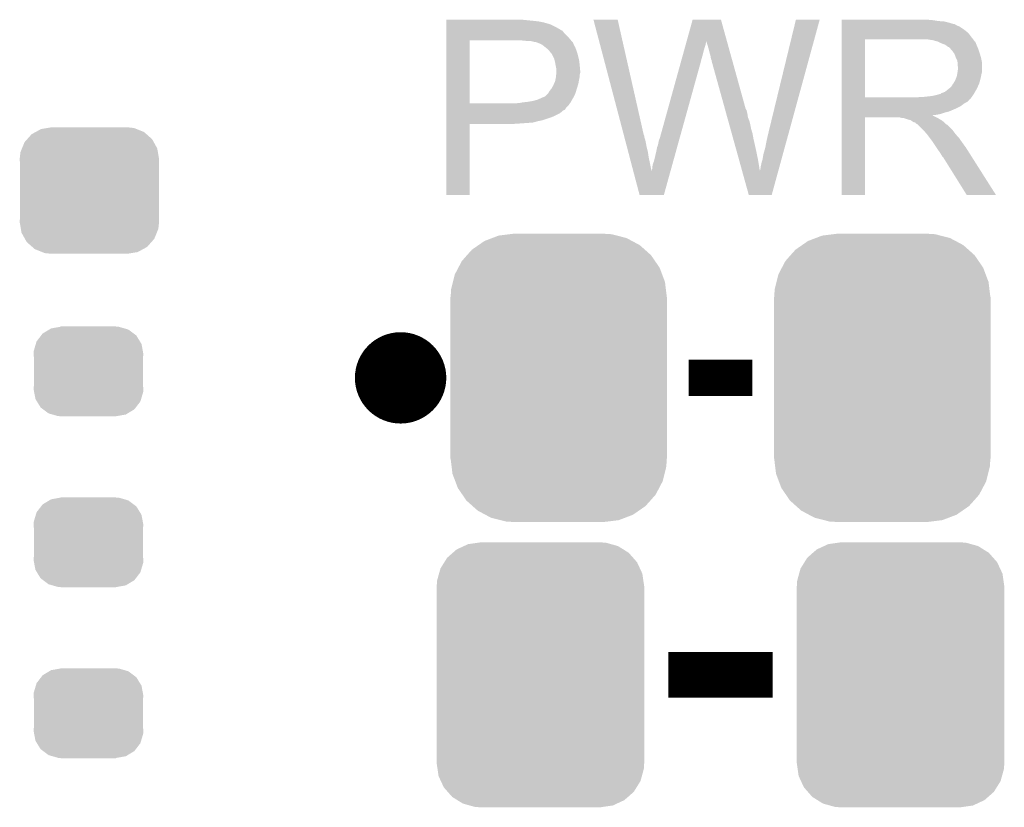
# Model space of a CAD drawing. Extents: x -0.05 to 0.95, y -0.15 to 2.1.
# Tile 7 of 35: x 0.49 to 0.7, y -0.03 to 0.14. Entities that reach past the tile are written whole.
import ezdxf

# ---------------------------------------------------------------- set-up
doc = ezdxf.new("R2010")
doc.units = 0
doc.layers.get('0').update_dxf_attribs({"linetype": 'CONTINUOUS'})
doc.layers.add('HALL_CURRENT_24_V100_GTO', color=14, linetype='CONTINUOUS')
doc.layers.add('HALL_CURRENT_24_V100_GTS', color=12, linetype='CONTINUOUS')

# ---------------------------------------------------------------- blocks, each defined once
blk = doc.blocks.new('CUSTOM_74')
for points in [[(-0.01834, 0.02744), (-0.01674, 0.02818), (0.01816, 0.02744), (0.01697, 0.02818)], [(-0.01674, 0.02818), (-0.01584, 0.0286), (0.01697, 0.02818), (0.01547, 0.0286)], [(-0.01584, 0.0286), (-0.01362, 0.02892), (0.01547, 0.0286), (0.01431, 0.02892)], [(-0.01362, 0.02892), (-0.0131, 0.029), (0.01431, 0.02892), (0.0131, 0.029)], [(-0.02042, 0.02561), (-0.01917, 0.02672), (0.02029, 0.02561), (0.01931, 0.02672)], [(-0.01917, 0.02672), (-0.01834, 0.02744), (0.01931, 0.02672), (0.01816, 0.02744)], [(-0.02188, 0.02327), (-0.02103, 0.02464), (0.02178, 0.02327), (0.02114, 0.02464)], [(-0.02103, 0.02464), (-0.02042, 0.02561), (0.02114, 0.02464), (0.02029, 0.02561)], [(-0.02262, 0.02061), (-0.0222, 0.02214), (0.02252, 0.02061), (0.0223, 0.02214)], [(-0.0222, 0.02214), (-0.02188, 0.02327), (0.0223, 0.02214), (0.02178, 0.02327)], [(-0.0227, 0.0194), (-0.02262, 0.02061), (0.0227, 0.0194), (0.02252, 0.02061)], [(-0.0227, -0.0194), (-0.0227, 0.0194), (0.0227, -0.0194), (0.0227, 0.0194)], [(-0.02252, -0.02061), (-0.0227, -0.0194), (0.02262, -0.02061), (0.0227, -0.0194)], [(-0.0223, -0.02214), (-0.02252, -0.02061), (0.0222, -0.02214), (0.02262, -0.02061)], [(-0.02178, -0.02327), (-0.0223, -0.02214), (0.02188, -0.02327), (0.0222, -0.02214)], [(-0.02114, -0.02464), (-0.02178, -0.02327), (0.02103, -0.02464), (0.02188, -0.02327)], [(-0.02029, -0.02561), (-0.02114, -0.02464), (0.02042, -0.02561), (0.02103, -0.02464)], [(-0.01931, -0.02672), (-0.02029, -0.02561), (0.01917, -0.02672), (0.02042, -0.02561)], [(-0.01816, -0.02744), (-0.01931, -0.02672), (0.01834, -0.02744), (0.01917, -0.02672)], [(-0.01697, -0.02818), (-0.01816, -0.02744), (0.01674, -0.02818), (0.01834, -0.02744)], [(-0.01547, -0.0286), (-0.01697, -0.02818), (0.01584, -0.0286), (0.01674, -0.02818)], [(-0.01431, -0.02892), (-0.01547, -0.0286), (0.01362, -0.02892), (0.01584, -0.0286)], [(-0.0131, -0.029), (-0.01431, -0.02892), (0.0131, -0.029), (0.01362, -0.02892)]]:
    blk.add_solid(points)
blk = doc.blocks.new('CUSTOM_75')
for points in [[(-0.01625, 0.02996), (-0.01451, 0.03062), (0.01604, 0.02996), (0.01479, 0.03062)], [(-0.01451, 0.03062), (-0.01315, 0.03114), (0.01479, 0.03062), (0.01274, 0.03114)], [(-0.01315, 0.03114), (-0.01076, 0.03144), (0.01274, 0.03114), (0.01157, 0.03144)], [(-0.01076, 0.03144), (-0.00985, 0.03155), (0.01157, 0.03144), (0.00985, 0.03155)], [(-0.02007, 0.02685), (-0.01898, 0.02807), (0.0202, 0.02685), (0.01884, 0.02807)], [(-0.01898, 0.02807), (-0.01755, 0.02906), (0.01884, 0.02807), (0.01772, 0.02906)], [(-0.01755, 0.02906), (-0.01625, 0.02996), (0.01772, 0.02906), (0.01604, 0.02996)], [(-0.02119, 0.02558), (-0.02007, 0.02685), (0.02107, 0.02558), (0.0202, 0.02685)], [(-0.02274, 0.02264), (-0.02197, 0.02411), (0.02263, 0.02264), (0.02208, 0.02411)], [(-0.02197, 0.02411), (-0.02119, 0.02558), (0.02208, 0.02411), (0.02107, 0.02558)], [(-0.02315, 0.021), (-0.02274, 0.02264), (0.02325, 0.021), (0.02263, 0.02264)], [(-0.02365, 0.0177), (-0.02354, 0.01942), (0.02365, 0.0177), (0.02344, 0.01942)], [(-0.02354, 0.01942), (-0.02315, 0.021), (0.02344, 0.01942), (0.02325, 0.021)], [(-0.0237, -0.0177), (-0.0237, 0.0177), (0.0237, -0.0177), (0.0237, 0.0177)], [(-0.02344, -0.01942), (-0.02365, -0.0177), (0.02354, -0.01942), (0.02365, -0.0177)], [(-0.02325, -0.021), (-0.02344, -0.01942), (0.02315, -0.021), (0.02354, -0.01942)], [(-0.02263, -0.02264), (-0.02325, -0.021), (0.02274, -0.02264), (0.02315, -0.021)], [(-0.02208, -0.02411), (-0.02263, -0.02264), (0.02197, -0.02411), (0.02274, -0.02264)], [(-0.02107, -0.02558), (-0.02208, -0.02411), (0.02119, -0.02558), (0.02197, -0.02411)], [(-0.0202, -0.02685), (-0.02107, -0.02558), (0.02007, -0.02685), (0.02119, -0.02558)], [(-0.01884, -0.02807), (-0.0202, -0.02685), (0.01898, -0.02807), (0.02007, -0.02685)], [(-0.01772, -0.02906), (-0.01884, -0.02807), (0.01755, -0.02906), (0.01898, -0.02807)], [(-0.01604, -0.02996), (-0.01772, -0.02906), (0.01625, -0.02996), (0.01755, -0.02906)], [(-0.01479, -0.03062), (-0.01604, -0.02996), (0.01451, -0.03062), (0.01625, -0.02996)], [(-0.01274, -0.03114), (-0.01479, -0.03062), (0.01315, -0.03114), (0.01451, -0.03062)], [(-0.01157, -0.03144), (-0.01274, -0.03114), (0.01076, -0.03144), (0.01315, -0.03114)], [(-0.00985, -0.03155), (-0.01157, -0.03144), (0.00985, -0.03155), (0.01076, -0.03144)]]:
    blk.add_solid(points)
blk = doc.blocks.new('CUSTOM_76')
for points in [[(-0.01175, 0.01282), (-0.01057, 0.01347), (0.01194, 0.01282), (0.01032, 0.01347)], [(-0.01057, 0.01347), (-0.0092, 0.01369), (0.01032, 0.01347), (0.00976, 0.01369)], [(-0.0092, 0.01369), (-0.00825, 0.01385), (0.00976, 0.01369), (0.00825, 0.01385)], [(-0.01419, 0.01059), (-0.01358, 0.01127), (0.01409, 0.01059), (0.01371, 0.01127)], [(-0.01358, 0.01127), (-0.01263, 0.01234), (0.01371, 0.01127), (0.01249, 0.01234)], [(-0.01263, 0.01234), (-0.01175, 0.01282), (0.01249, 0.01234), (0.01194, 0.01282)], [(-0.01508, 0.00841), (-0.01475, 0.00922), (0.01499, 0.00841), (0.01485, 0.00922)], [(-0.01475, 0.00922), (-0.01419, 0.01059), (0.01485, 0.00922), (0.01409, 0.01059)], [(-0.01525, 0.0069), (-0.01508, 0.00841), (0.01525, 0.0069), (0.01499, 0.00841)], [(-0.0152, 0.00607), (-0.01525, 0.0069), (0.0152, 0.00607), (0.01525, 0.0069)], [(-0.0152, -0.00607), (-0.0152, 0.00607), (0.0152, -0.00607), (0.0152, 0.00607)], [(-0.01525, -0.0069), (-0.0152, -0.00607), (0.01525, -0.0069), (0.0152, -0.00607)], [(-0.01499, -0.00841), (-0.01525, -0.0069), (0.01508, -0.00841), (0.01525, -0.0069)], [(-0.01485, -0.00922), (-0.01499, -0.00841), (0.01475, -0.00922), (0.01508, -0.00841)], [(-0.01409, -0.01059), (-0.01485, -0.00922), (0.01419, -0.01059), (0.01475, -0.00922)], [(-0.01371, -0.01127), (-0.01409, -0.01059), (0.01358, -0.01127), (0.01419, -0.01059)], [(-0.01249, -0.01234), (-0.01371, -0.01127), (0.01263, -0.01234), (0.01358, -0.01127)], [(-0.01194, -0.01282), (-0.01249, -0.01234), (0.01175, -0.01282), (0.01263, -0.01234)], [(-0.01032, -0.01347), (-0.01194, -0.01282), (0.01057, -0.01347), (0.01175, -0.01282)], [(-0.00976, -0.01369), (-0.01032, -0.01347), (0.0092, -0.01369), (0.01057, -0.01347)], [(-0.00825, -0.01385), (-0.00976, -0.01369), (0.00825, -0.01385), (0.0092, -0.01369)]]:
    blk.add_solid(points)
blk = doc.blocks.new('CUSTOM_78')
for points in [[(-0.01003, 0.0083), (-0.00858, 0.00917), (0.0099, 0.0083), (0.00874, 0.00917)], [(-0.00858, 0.00917), (-0.00818, 0.00942), (0.00874, 0.00917), (0.00789, 0.00942)], [(-0.00818, 0.00942), (-0.0062, 0.00977), (0.00789, 0.00942), (0.00666, 0.00977)], [(-0.0062, 0.00977), (-0.00605, 0.0098), (0.00666, 0.00977), (0.00605, 0.0098)], [(-0.00605, 0.0098), (-0.00605, 0.00985), (0.00605, 0.0098), (0.00605, 0.00985)], [(-0.01152, 0.00603), (-0.01135, 0.00659), (0.0116, 0.00603), (0.01126, 0.00659)], [(-0.01135, 0.00659), (-0.01036, 0.00787), (0.01126, 0.00659), (0.01047, 0.00787)], [(-0.01036, 0.00787), (-0.01003, 0.0083), (0.01047, 0.00787), (0.0099, 0.0083)], [(-0.012, 0.0039), (-0.01197, 0.00451), (0.012, 0.0039), (0.01189, 0.00451)], [(-0.01197, 0.00451), (-0.01152, 0.00603), (0.01189, 0.00451), (0.0116, 0.00603)], [(-0.01195, 0.00313), (-0.012, 0.0039), (0.01195, 0.00313), (0.012, 0.0039)], [(-0.01195, -0.00313), (-0.01195, 0.00313), (0.01195, -0.00313), (0.01195, 0.00313)], [(-0.012, -0.0039), (-0.01195, -0.00313), (0.012, -0.0039), (0.01195, -0.00313)], [(-0.01189, -0.00451), (-0.012, -0.0039), (0.01197, -0.00451), (0.012, -0.0039)], [(-0.0116, -0.00603), (-0.01189, -0.00451), (0.01152, -0.00603), (0.01197, -0.00451)], [(-0.01126, -0.00659), (-0.0116, -0.00603), (0.01135, -0.00659), (0.01152, -0.00603)], [(-0.01047, -0.00787), (-0.01126, -0.00659), (0.01036, -0.00787), (0.01135, -0.00659)], [(-0.0099, -0.0083), (-0.01047, -0.00787), (0.01003, -0.0083), (0.01036, -0.00787)], [(-0.00874, -0.00917), (-0.0099, -0.0083), (0.00858, -0.00917), (0.01003, -0.0083)], [(-0.00789, -0.00942), (-0.00874, -0.00917), (0.00818, -0.00942), (0.00858, -0.00917)], [(-0.00666, -0.00977), (-0.00789, -0.00942), (0.0062, -0.00977), (0.00818, -0.00942)], [(-0.00605, -0.0098), (-0.00666, -0.00977), (0.00605, -0.0098), (0.0062, -0.00977)], [(-0.00605, -0.00985), (-0.00605, -0.0098), (0.00605, -0.00985), (0.00605, -0.0098)]]:
    blk.add_solid(points)

msp = doc.modelspace()

# ---------------------------------------------------------------- linework, layer by layer
at = {"layer": 'HALL_CURRENT_24_V100_GTO', "const_width": 0.01}
msp.add_lwpolyline([(0.565, 0.065, 1), (0.575, 0.065, 1)], format="xyb", close=True, dxfattribs=at)
at = {"layer": 'HALL_CURRENT_24_V100_GTO'}
for points, const_width in [([(0.633, 0.065), (0.647, 0.065)], 0.008), ([(0.6286, 0), (0.6514, 0)], 0.01)]:
    msp.add_lwpolyline(points, dxfattribs=dict(at, const_width=const_width))
for points in [[(0.58, 0.1433), (0.58, 0.1434), (0.5975, 0.1433), (0.5966, 0.1434)], [(0.58, 0.1431), (0.58, 0.1433), (0.5995, 0.1431), (0.5975, 0.1433)], [(0.58, 0.143), (0.58, 0.1431), (0.6003, 0.143), (0.5995, 0.1431)], [(0.58, 0.1429), (0.58, 0.143), (0.6008, 0.1429), (0.6004, 0.143)], [(0.58, 0.1428), (0.58, 0.1429), (0.6013, 0.1428), (0.6008, 0.1429)], [(0.58, 0.1424), (0.58, 0.1428), (0.6027, 0.1424), (0.6013, 0.1428)], [(0.58, 0.1416), (0.58, 0.1424), (0.6043, 0.1416), (0.6027, 0.1424)], [(0.61883, 0.1182), (0.6122, 0.1434), (0.6232, 0.1182), (0.6175, 0.1434)], [(0.6122, 0.1434), (0.6122, 0.1434), (0.6175, 0.1434), (0.6122, 0.1434)], [(0.6326, 0.1387), (0.6339, 0.1434), (0.6414, 0.1387), (0.6401, 0.1434)], [(0.6339, 0.1434), (0.6339, 0.1434), (0.6401, 0.1434), (0.6339, 0.1434)], [(0.6505, 0.1187), (0.6565, 0.1434), (0.65495, 0.1187), (0.6617, 0.1434)], [(0.6565, 0.1434), (0.6565, 0.1434), (0.6617, 0.1434), (0.6565, 0.1434)], [(0.6665, 0.1433), (0.6665, 0.1434), (0.6864, 0.1433), (0.6853, 0.1434)], [(0.6665, 0.1431), (0.6665, 0.1433), (0.6877, 0.1431), (0.6864, 0.1433)], [(0.6665, 0.143), (0.6665, 0.1431), (0.689, 0.143), (0.6877, 0.1431)], [(0.6665, 0.1427), (0.6665, 0.143), (0.6902, 0.1427), (0.689, 0.143)], [(0.6665, 0.1425), (0.6665, 0.1427), (0.6908, 0.1425), (0.6902, 0.1427)], [(0.6665, 0.1424), (0.6665, 0.1425), (0.6913, 0.1424), (0.6908, 0.1425)], [(0.6665, 0.1423), (0.6665, 0.1424), (0.6914, 0.1423), (0.6914, 0.1424)], [(0.6665, 0.1424), (0.6665, 0.1424), (0.6914, 0.1424), (0.6913, 0.1424)], [(0.6665, 0.1421), (0.6665, 0.1423), (0.6918, 0.1421), (0.6914, 0.1423)], [(0.58, 0.1412), (0.58, 0.1416), (0.605, 0.1412), (0.6043, 0.1416)], [(0.58, 0.1411), (0.58, 0.1412), (0.6051, 0.1411), (0.605, 0.1412)], [(0.58, 0.141), (0.58, 0.1411), (0.6054, 0.141), (0.6051, 0.1411)], [(0.58, 0.1406), (0.58, 0.141), (0.6057, 0.1406), (0.6054, 0.141)], [(0.58, 0.1397), (0.58, 0.1406), (0.6066, 0.1397), (0.6057, 0.1406)], [(0.6665, 0.1419), (0.6665, 0.1421), (0.6923, 0.1419), (0.6918, 0.1421)], [(0.6665, 0.1415), (0.6665, 0.1419), (0.6929, 0.1415), (0.6923, 0.1419)], [(0.6665, 0.141), (0.6665, 0.1415), (0.6936, 0.141), (0.6929, 0.1415)], [(0.6665, 0.1404), (0.6665, 0.141), (0.6943, 0.1404), (0.6936, 0.141)], [(0.6665, 0.1396), (0.6665, 0.1404), (0.6949, 0.1396), (0.6943, 0.1404)], [(0.58, 0.1391), (0.58, 0.1397), (0.6071, 0.1391), (0.6066, 0.1397)], [(0.58, 0.1389), (0.58, 0.1391), (0.60727, 0.1389), (0.6071, 0.1391)], [(0.58, 0.1251), (0.58, 0.1389), (0.5851, 0.1251), (0.5851, 0.1389)], [(0.58, 0.1389), (0.58, 0.1389), (0.5851, 0.1389), (0.5961, 0.1389)], [(0.5971, 0.1388), (0.5961, 0.1389), (0.60736, 0.1388), (0.60727, 0.1389)], [(0.5979, 0.1387), (0.5971, 0.1388), (0.60744, 0.1387), (0.60736, 0.1388)], [(0.5994, 0.1385), (0.5986, 0.1387), (0.60761, 0.1385), (0.60744, 0.1387)], [(0.59987, 0.1384), (0.5996, 0.1385), (0.6077, 0.1384), (0.60761, 0.1385)], [(0.6004, 0.1382), (0.59987, 0.1384), (0.60779, 0.1382), (0.6077, 0.1384)], [(0.601, 0.1379), (0.6004, 0.1382), (0.60792, 0.1379), (0.60779, 0.1382)], [(0.6015, 0.1375), (0.601, 0.1379), (0.6081, 0.1375), (0.60792, 0.1379)], [(0.63235, 0.1378), (0.63249, 0.1383), (0.6367, 0.1378), (0.6368, 0.1383)], [(0.63249, 0.1383), (0.63257, 0.1386), (0.6368, 0.1383), (0.6368, 0.1386)], [(0.63257, 0.1386), (0.6326, 0.1387), (0.6368, 0.1386), (0.6369, 0.1387)], [(0.6369, 0.1386), (0.6369, 0.1387), (0.64143, 0.1386), (0.6414, 0.1387)], [(0.6372, 0.1377), (0.6369, 0.1386), (0.64168, 0.1377), (0.64143, 0.1386)], [(0.6665, 0.1391), (0.6665, 0.1396), (0.69529, 0.1391), (0.6949, 0.1396)], [(0.6665, 0.1264), (0.6665, 0.1391), (0.6716, 0.1264), (0.6716, 0.1391)], [(0.6665, 0.1391), (0.6665, 0.1391), (0.6716, 0.1391), (0.6837, 0.1391)], [(0.6865, 0.1389), (0.6852, 0.1391), (0.69544, 0.1389), (0.69529, 0.1391)], [(0.68723, 0.1387), (0.6865, 0.1389), (0.6956, 0.1387), (0.69544, 0.1389)], [(0.6876, 0.1386), (0.68723, 0.1387), (0.6956, 0.1386), (0.6956, 0.1387)], [(0.6884, 0.1382), (0.6876, 0.1386), (0.6959, 0.1382), (0.6957, 0.1386)], [(0.6876, 0.1386), (0.6876, 0.1386), (0.6957, 0.1386), (0.6956, 0.1386)], [(0.6892, 0.1379), (0.6884, 0.1382), (0.69602, 0.1379), (0.6959, 0.1382)], [(0.68947, 0.1377), (0.6892, 0.1379), (0.6961, 0.1377), (0.69602, 0.1379)], [(0.60163, 0.1374), (0.6015, 0.1375), (0.6082, 0.1374), (0.6081, 0.1375)], [(0.602, 0.1371), (0.60163, 0.1374), (0.6083, 0.1371), (0.6082, 0.1374)], [(0.6025, 0.1366), (0.602, 0.1371), (0.6085, 0.1366), (0.6083, 0.1371)], [(0.6026, 0.1365), (0.6025, 0.1366), (0.60853, 0.1365), (0.6085, 0.1366)], [(0.6028, 0.1362), (0.6026, 0.1365), (0.60863, 0.1362), (0.60853, 0.1365)], [(0.60301, 0.136), (0.6029, 0.1362), (0.6087, 0.136), (0.60863, 0.1362)], [(0.6033, 0.1355), (0.60301, 0.136), (0.60882, 0.1355), (0.6087, 0.136)], [(0.63177, 0.1357), (0.63199, 0.1365), (0.6361, 0.1357), (0.6363, 0.1365)], [(0.63199, 0.1365), (0.63218, 0.1372), (0.6363, 0.1365), (0.6365, 0.1372)], [(0.63218, 0.1372), (0.63235, 0.1378), (0.6365, 0.1372), (0.6367, 0.1378)], [(0.6374, 0.137), (0.6372, 0.1377), (0.64187, 0.137), (0.64168, 0.1377)], [(0.6376, 0.1362), (0.6374, 0.137), (0.64209, 0.1362), (0.64187, 0.137)], [(0.6378, 0.1355), (0.6376, 0.1362), (0.64229, 0.1355), (0.64209, 0.1362)], [(0.6896, 0.1376), (0.68947, 0.1377), (0.69614, 0.1376), (0.6961, 0.1377)], [(0.6899, 0.1374), (0.6896, 0.1376), (0.69623, 0.1374), (0.69614, 0.1376)], [(0.69035, 0.137), (0.69, 0.1374), (0.6964, 0.137), (0.69623, 0.1374)], [(0.6907, 0.1366), (0.69035, 0.137), (0.69653, 0.1366), (0.6964, 0.137)], [(0.69106, 0.1361), (0.6907, 0.1366), (0.6967, 0.1361), (0.69653, 0.1366)], [(0.6912, 0.1359), (0.69106, 0.1361), (0.69676, 0.1359), (0.6967, 0.1361)], [(0.6915, 0.1351), (0.6912, 0.1359), (0.697, 0.1351), (0.69676, 0.1359)], [(0.60345, 0.1352), (0.6033, 0.1355), (0.6089, 0.1352), (0.60882, 0.1355)], [(0.6036, 0.1349), (0.60345, 0.1352), (0.60897, 0.1349), (0.6089, 0.1352)], [(0.60375, 0.1343), (0.6036, 0.1349), (0.6091, 0.1343), (0.60897, 0.1349)], [(0.6038, 0.1341), (0.60375, 0.1343), (0.60912, 0.1341), (0.6091, 0.1343)], [(0.6039, 0.1335), (0.6038, 0.1341), (0.60918, 0.1335), (0.60912, 0.1341)], [(0.6267, 0.1174), (0.63135, 0.1342), (0.63104, 0.1174), (0.6357, 0.1342)], [(0.63135, 0.1342), (0.63157, 0.135), (0.6357, 0.1342), (0.6359, 0.135)], [(0.63157, 0.135), (0.63177, 0.1357), (0.6359, 0.135), (0.6361, 0.1357)], [(0.6379, 0.1349), (0.6378, 0.1355), (0.64245, 0.1349), (0.64229, 0.1355)], [(0.638, 0.1346), (0.6379, 0.1349), (0.64254, 0.1346), (0.64245, 0.1349)], [(0.6381, 0.1344), (0.638, 0.1346), (0.64259, 0.1344), (0.64254, 0.1346)], [(0.6381, 0.1342), (0.6381, 0.1344), (0.64265, 0.1342), (0.64259, 0.1344)], [(0.64096, 0.1239), (0.6381, 0.1342), (0.6455, 0.1239), (0.64265, 0.1342)], [(0.6918, 0.1345), (0.6915, 0.1351), (0.69712, 0.1345), (0.697, 0.1351)], [(0.69186, 0.1341), (0.6918, 0.1345), (0.6972, 0.1341), (0.69712, 0.1345)], [(0.6919, 0.1338), (0.69186, 0.1341), (0.6972, 0.1338), (0.6972, 0.1341)], [(0.6919, 0.1333), (0.6919, 0.1338), (0.6972, 0.1333), (0.6972, 0.1338)], [(0.60394, 0.1333), (0.6039, 0.1335), (0.6092, 0.1333), (0.60918, 0.1335)], [(0.6041, 0.1325), (0.60394, 0.1333), (0.60927, 0.1325), (0.6092, 0.1333)], [(0.60404, 0.1314), (0.60408, 0.1318), (0.6092, 0.1314), (0.6093, 0.1318)], [(0.60408, 0.1318), (0.6041, 0.1321), (0.6093, 0.1318), (0.6093, 0.1321)], [(0.6041, 0.1322), (0.6041, 0.1325), (0.6093, 0.1322), (0.60927, 0.1325)], [(0.6041, 0.1321), (0.6041, 0.1322), (0.6093, 0.1321), (0.6093, 0.1322)], [(0.6917, 0.131), (0.6918, 0.1315), (0.697, 0.131), (0.6971, 0.1315)], [(0.6918, 0.1315), (0.69186, 0.1319), (0.6971, 0.1315), (0.6972, 0.1319)], [(0.69186, 0.1319), (0.692, 0.1329), (0.6972, 0.1319), (0.6972, 0.1329)], [(0.692, 0.133), (0.6919, 0.1333), (0.6972, 0.133), (0.6972, 0.1333)], [(0.692, 0.1329), (0.692, 0.133), (0.6972, 0.1329), (0.6972, 0.133)], [(0.6034, 0.129), (0.60358, 0.1294), (0.60878, 0.129), (0.6089, 0.1294)], [(0.60358, 0.1294), (0.6038, 0.1299), (0.6089, 0.1294), (0.60898, 0.1299)], [(0.6038, 0.1299), (0.60382, 0.13), (0.60898, 0.1299), (0.609, 0.13)], [(0.60382, 0.13), (0.604, 0.1309), (0.609, 0.13), (0.60918, 0.1309)], [(0.604, 0.1309), (0.60401, 0.131), (0.60918, 0.1309), (0.6092, 0.131)], [(0.60401, 0.131), (0.60404, 0.1314), (0.6092, 0.131), (0.6092, 0.1314)], [(0.6906, 0.1289), (0.6909, 0.1294), (0.69637, 0.1289), (0.6966, 0.1294)], [(0.6909, 0.1294), (0.691, 0.1295), (0.6966, 0.1294), (0.69663, 0.1295)], [(0.691, 0.1295), (0.6911, 0.1297), (0.69663, 0.1295), (0.69668, 0.1297)], [(0.6911, 0.1297), (0.6913, 0.13), (0.69668, 0.1297), (0.69676, 0.13)], [(0.6913, 0.13), (0.6915, 0.1305), (0.69676, 0.13), (0.6969, 0.1305)], [(0.6915, 0.1305), (0.6917, 0.131), (0.6969, 0.1305), (0.697, 0.131)], [(0.6017, 0.1267), (0.6023, 0.1273), (0.608, 0.1267), (0.60826, 0.1273)], [(0.6023, 0.1273), (0.60236, 0.1274), (0.60826, 0.1273), (0.6083, 0.1274)], [(0.60236, 0.1274), (0.6026, 0.1278), (0.6083, 0.1274), (0.60841, 0.1278)], [(0.6026, 0.1278), (0.60284, 0.1281), (0.60841, 0.1278), (0.6085, 0.1281)], [(0.60284, 0.1281), (0.603, 0.1283), (0.6085, 0.1281), (0.60856, 0.1283)], [(0.603, 0.1283), (0.6034, 0.129), (0.60856, 0.1283), (0.60878, 0.129)], [(0.6881, 0.1271), (0.6883, 0.1273), (0.6954, 0.1271), (0.69552, 0.1273)], [(0.6883, 0.1273), (0.6886, 0.1274), (0.69552, 0.1273), (0.69558, 0.1274)], [(0.6886, 0.1274), (0.6891, 0.1276), (0.69558, 0.1274), (0.69569, 0.1276)], [(0.6891, 0.1276), (0.68998, 0.1283), (0.69569, 0.1276), (0.6961, 0.1283)], [(0.68998, 0.1283), (0.6901, 0.1284), (0.6961, 0.1283), (0.69615, 0.1284)], [(0.6901, 0.1284), (0.6906, 0.1289), (0.69615, 0.1284), (0.69637, 0.1289)], [(0.58, 0.1246), (0.58, 0.1251), (0.6067, 0.1246), (0.60706, 0.1251)], [(0.58, 0.1251), (0.58, 0.1251), (0.5954, 0.1251), (0.5851, 0.1251)], [(0.5954, 0.1251), (0.5958, 0.1252), (0.60706, 0.1251), (0.60713, 0.1252)], [(0.5962, 0.1252), (0.5967, 0.1253), (0.60713, 0.1252), (0.6072, 0.1253)], [(0.5967, 0.1253), (0.5977, 0.1254), (0.6072, 0.1253), (0.60726, 0.1254)], [(0.5977, 0.1254), (0.5989, 0.1256), (0.60726, 0.1254), (0.60737, 0.1256)], [(0.5989, 0.1256), (0.6, 0.1259), (0.60737, 0.1256), (0.60754, 0.1259)], [(0.6, 0.1259), (0.6011, 0.1264), (0.60754, 0.1259), (0.60783, 0.1264)], [(0.6011, 0.1264), (0.6016, 0.1266), (0.60783, 0.1264), (0.60794, 0.1266)], [(0.6016, 0.1266), (0.6017, 0.1267), (0.60794, 0.1266), (0.608, 0.1267)], [(0.6665, 0.126), (0.6665, 0.1264), (0.6946, 0.126), (0.69492, 0.1264)], [(0.6665, 0.1264), (0.6665, 0.1264), (0.6831, 0.1264), (0.6716, 0.1264)], [(0.6665, 0.1259), (0.6665, 0.126), (0.6945, 0.1259), (0.6946, 0.126)], [(0.6665, 0.1257), (0.6665, 0.1259), (0.6943, 0.1257), (0.6944, 0.1259)], [(0.6665, 0.1259), (0.6665, 0.1259), (0.6944, 0.1259), (0.6945, 0.1259)], [(0.6665, 0.1255), (0.6665, 0.1257), (0.6941, 0.1255), (0.6943, 0.1257)], [(0.6665, 0.1253), (0.6665, 0.1255), (0.6938, 0.1253), (0.6941, 0.1255)], [(0.6665, 0.1251), (0.6665, 0.1253), (0.6934, 0.1251), (0.6938, 0.1253)], [(0.6665, 0.1245), (0.6665, 0.1251), (0.6926, 0.1245), (0.6934, 0.1251)], [(0.6831, 0.1264), (0.6837, 0.1265), (0.69492, 0.1264), (0.695, 0.1265)], [(0.6845, 0.1265), (0.6863, 0.1267), (0.695, 0.1265), (0.69513, 0.1267)], [(0.6863, 0.1267), (0.6872, 0.1269), (0.69513, 0.1267), (0.69527, 0.1269)], [(0.6872, 0.1269), (0.6879, 0.1271), (0.69527, 0.1269), (0.6954, 0.1271)], [(0.58, 0.124), (0.58, 0.1246), (0.6061, 0.124), (0.6067, 0.1246)], [(0.58, 0.1239), (0.58, 0.124), (0.6061, 0.1239), (0.6061, 0.124)], [(0.58, 0.1236), (0.58, 0.1239), (0.6058, 0.1236), (0.6061, 0.1239)], [(0.58, 0.1235), (0.58, 0.1236), (0.6055, 0.1235), (0.6058, 0.1236)], [(0.58, 0.1232), (0.58, 0.1235), (0.6052, 0.1232), (0.6055, 0.1235)], [(0.58, 0.1229), (0.58, 0.1232), (0.6048, 0.1229), (0.6052, 0.1232)], [(0.58, 0.1223), (0.58, 0.1229), (0.6036, 0.1223), (0.6048, 0.1229)], [(0.64104, 0.1236), (0.64096, 0.1239), (0.6457, 0.1236), (0.6455, 0.1239)], [(0.64115, 0.1232), (0.64104, 0.1236), (0.6458, 0.1232), (0.6457, 0.1236)], [(0.64129, 0.1227), (0.64115, 0.1232), (0.6459, 0.1227), (0.6458, 0.1232)], [(0.6665, 0.1239), (0.6665, 0.1245), (0.6914, 0.1239), (0.6926, 0.1245)], [(0.6665, 0.1233), (0.6665, 0.1239), (0.69, 0.1233), (0.6914, 0.1239)], [(0.6665, 0.1231), (0.6665, 0.1233), (0.6892, 0.1231), (0.69, 0.1233)], [(0.6665, 0.1228), (0.6665, 0.1231), (0.6883, 0.1228), (0.6892, 0.1231)], [(0.58, 0.122), (0.58, 0.1223), (0.6029, 0.122), (0.6036, 0.1223)], [(0.58, 0.1214), (0.58, 0.122), (0.6011, 0.1214), (0.6029, 0.122)], [(0.58, 0.1212), (0.58, 0.1214), (0.6001, 0.1212), (0.6011, 0.1214)], [(0.58, 0.1209), (0.58, 0.1212), (0.599, 0.1209), (0.6001, 0.1212)], [(0.58, 0.1208), (0.58, 0.1209), (0.5978, 0.1208), (0.599, 0.1209)], [(0.58, 0.1207), (0.58, 0.1208), (0.5964, 0.1207), (0.5978, 0.1208)], [(0.58, 0.1206), (0.58, 0.1207), (0.5949, 0.1206), (0.5964, 0.1207)], [(0.64148, 0.122), (0.64129, 0.1227), (0.646, 0.122), (0.6459, 0.1227)], [(0.64168, 0.1213), (0.64148, 0.122), (0.6463, 0.1213), (0.646, 0.122)], [(0.6419, 0.1205), (0.64168, 0.1213), (0.6465, 0.1205), (0.6463, 0.1213)], [(0.6665, 0.1226), (0.6665, 0.1228), (0.6874, 0.1226), (0.6883, 0.1228)], [(0.6665, 0.1225), (0.6665, 0.1226), (0.6864, 0.1225), (0.6874, 0.1226)], [(0.6665, 0.1224), (0.6665, 0.1225), (0.6865, 0.1224), (0.6864, 0.1225)], [(0.6665, 0.122), (0.6665, 0.1224), (0.6873, 0.122), (0.6865, 0.1224)], [(0.6665, 0.105), (0.6665, 0.122), (0.6716, 0.105), (0.6716, 0.122)], [(0.6665, 0.122), (0.6665, 0.122), (0.6716, 0.122), (0.6792, 0.122)], [(0.6796, 0.1219), (0.6792, 0.122), (0.6875, 0.1219), (0.6873, 0.122)], [(0.6802, 0.1218), (0.6801, 0.1219), (0.68767, 0.1218), (0.6875, 0.1219)], [(0.6812, 0.1215), (0.6803, 0.1218), (0.68817, 0.1215), (0.68767, 0.1218)], [(0.6816, 0.1214), (0.6812, 0.1215), (0.68833, 0.1214), (0.68817, 0.1215)], [(0.68175, 0.1213), (0.6816, 0.1214), (0.6885, 0.1213), (0.68833, 0.1214)], [(0.6822, 0.121), (0.68175, 0.1213), (0.68888, 0.121), (0.6885, 0.1213)], [(0.6825, 0.1209), (0.6822, 0.121), (0.689, 0.1209), (0.68888, 0.121)], [(0.6826, 0.1208), (0.6826, 0.1209), (0.6891, 0.1208), (0.689, 0.1209)], [(0.6831, 0.1205), (0.6826, 0.1208), (0.6894, 0.1205), (0.6891, 0.1208)], [(0.58, 0.105), (0.58, 0.1206), (0.5851, 0.105), (0.5851, 0.1206)], [(0.58, 0.1206), (0.58, 0.1206), (0.5851, 0.1206), (0.5949, 0.1206)], [(0.64218, 0.1195), (0.6419, 0.1205), (0.6467, 0.1195), (0.6465, 0.1205)], [(0.64246, 0.1185), (0.64218, 0.1195), (0.647, 0.1185), (0.6467, 0.1195)], [(0.64276, 0.1174), (0.64246, 0.1185), (0.6472, 0.1174), (0.647, 0.1185)], [(0.6501, 0.117), (0.6505, 0.1187), (0.65448, 0.117), (0.65495, 0.1187)], [(0.6832, 0.1204), (0.6831, 0.1205), (0.6896, 0.1204), (0.6894, 0.1205)], [(0.6844, 0.1192), (0.6832, 0.1204), (0.6908, 0.1192), (0.6896, 0.1204)], [(0.6847, 0.1189), (0.6844, 0.1192), (0.69103, 0.1189), (0.6908, 0.1192)], [(0.685, 0.1185), (0.6847, 0.1189), (0.69132, 0.1185), (0.69103, 0.1189)], [(0.6851, 0.1184), (0.685, 0.1185), (0.6914, 0.1184), (0.69132, 0.1185)], [(0.61888, 0.118), (0.61883, 0.1182), (0.6233, 0.118), (0.6232, 0.1182)], [(0.61893, 0.1178), (0.61888, 0.118), (0.6233, 0.1178), (0.6233, 0.118)], [(0.61909, 0.1172), (0.61893, 0.1178), (0.6235, 0.1172), (0.6233, 0.1178)], [(0.6192, 0.1168), (0.61909, 0.1172), (0.6236, 0.1168), (0.6235, 0.1172)], [(0.61933, 0.1163), (0.6192, 0.1168), (0.6237, 0.1163), (0.6236, 0.1168)], [(0.6263, 0.1159), (0.6265, 0.1169), (0.63062, 0.1159), (0.6309, 0.1169)], [(0.6265, 0.1169), (0.6266, 0.1172), (0.6309, 0.1169), (0.63098, 0.1172)], [(0.6266, 0.1172), (0.6267, 0.1174), (0.63098, 0.1172), (0.63104, 0.1174)], [(0.64337, 0.1152), (0.64276, 0.1174), (0.6477, 0.1152), (0.6472, 0.1174)], [(0.6498, 0.1154), (0.6501, 0.117), (0.65404, 0.1154), (0.65448, 0.117)], [(0.6852, 0.1183), (0.6851, 0.1184), (0.69149, 0.1183), (0.6914, 0.1184)], [(0.6858, 0.1175), (0.6852, 0.1183), (0.6922, 0.1175), (0.69149, 0.1183)], [(0.6864, 0.1167), (0.6858, 0.1175), (0.69276, 0.1167), (0.6922, 0.1175)], [(0.68653, 0.1165), (0.6864, 0.1167), (0.6929, 0.1165), (0.69276, 0.1167)], [(0.68727, 0.1154), (0.68653, 0.1165), (0.6937, 0.1154), (0.6929, 0.1165)], [(0.61949, 0.1157), (0.61933, 0.1163), (0.6238, 0.1157), (0.6237, 0.1163)], [(0.6198, 0.1145), (0.61949, 0.1157), (0.6241, 0.1145), (0.6238, 0.1157)], [(0.62014, 0.1132), (0.6198, 0.1145), (0.6243, 0.1132), (0.6241, 0.1145)], [(0.6257, 0.1135), (0.626, 0.1148), (0.62996, 0.1135), (0.63032, 0.1148)], [(0.626, 0.1148), (0.6261, 0.1154), (0.63032, 0.1148), (0.63048, 0.1154)], [(0.6261, 0.1154), (0.6263, 0.1159), (0.63048, 0.1154), (0.63062, 0.1159)], [(0.64404, 0.1128), (0.64337, 0.1152), (0.6482, 0.1128), (0.6477, 0.1152)], [(0.6494, 0.114), (0.6498, 0.1154), (0.65366, 0.114), (0.65404, 0.1154)], [(0.6876, 0.1149), (0.68727, 0.1154), (0.69402, 0.1149), (0.6937, 0.1154)], [(0.6881, 0.1142), (0.6876, 0.1149), (0.69446, 0.1142), (0.69402, 0.1149)], [(0.6885, 0.1135), (0.6881, 0.1142), (0.69491, 0.1135), (0.69446, 0.1142)], [(0.62051, 0.1118), (0.62014, 0.1132), (0.6246, 0.1118), (0.6243, 0.1132)], [(0.6252, 0.1118), (0.6254, 0.1123), (0.62949, 0.1118), (0.62962, 0.1123)], [(0.6254, 0.1123), (0.6257, 0.1135), (0.62962, 0.1123), (0.62996, 0.1135)], [(0.64472, 0.11032), (0.64404, 0.1128), (0.6486, 0.11032), (0.6482, 0.1128)], [(0.6489, 0.1117), (0.649, 0.1122), (0.65303, 0.1117), (0.65317, 0.1122)], [(0.649, 0.1122), (0.6492, 0.1128), (0.65317, 0.1122), (0.65333, 0.1128)], [(0.6492, 0.1128), (0.6494, 0.114), (0.65333, 0.1128), (0.65366, 0.114)], [(0.6888, 0.1132), (0.6885, 0.1135), (0.6951, 0.1132), (0.69491, 0.1135)], [(0.6889, 0.113), (0.6888, 0.1132), (0.69522, 0.113), (0.6951, 0.1132)], [(0.6939, 0.105), (0.6889, 0.113), (0.7003, 0.105), (0.69522, 0.113)], [(0.6209, 0.11031), (0.62051, 0.1118), (0.6249, 0.11031), (0.6246, 0.1118)], [(0.6223, 0.105), (0.6209, 0.11031), (0.6276, 0.105), (0.62907, 0.11031)], [(0.6249, 0.1104), (0.625, 0.1106), (0.6291, 0.1104), (0.62915, 0.1106)], [(0.6249, 0.11031), (0.6249, 0.1104), (0.62907, 0.11031), (0.6291, 0.1104)], [(0.625, 0.1106), (0.6251, 0.1109), (0.62915, 0.1106), (0.62924, 0.1109)], [(0.6251, 0.1113), (0.6252, 0.1118), (0.62935, 0.1113), (0.62949, 0.1118)], [(0.6251, 0.1109), (0.6251, 0.1113), (0.62924, 0.1109), (0.62935, 0.1113)], [(0.6462, 0.105), (0.64472, 0.11032), (0.6512, 0.105), (0.65265, 0.11032)], [(0.6486, 0.1104), (0.6487, 0.1105), (0.65268, 0.1104), (0.6527, 0.1105)], [(0.6486, 0.11032), (0.6486, 0.1104), (0.65265, 0.11032), (0.65268, 0.1104)], [(0.6487, 0.1107), (0.6488, 0.111), (0.65276, 0.1107), (0.65284, 0.111)], [(0.6487, 0.1105), (0.6487, 0.1107), (0.6527, 0.1105), (0.65276, 0.1107)], [(0.6488, 0.1113), (0.6489, 0.1117), (0.65292, 0.1113), (0.65303, 0.1117)], [(0.6488, 0.111), (0.6488, 0.1113), (0.65284, 0.111), (0.65292, 0.1113)], [(0.7003, 0.105), (0.7003, 0.105), (0.7003, 0.105), (0.6939, 0.105)]]:
    msp.add_solid(points, dxfattribs=at)

# ---------------------------------------------------------------- block references
at = {"layer": 'HALL_CURRENT_24_V100_GTS'}
for name, p in [('CUSTOM_76', (0.5019, 0.106)), ('CUSTOM_75', (0.6046, 0.065)), ('CUSTOM_75', (0.6754, 0.065)), ('CUSTOM_78', (0.5017, 0.0664)), ('CUSTOM_78', (0.5017, 0.029)), ('CUSTOM_74', (0.6006, 0)), ('CUSTOM_74', (0.6794, 0)), ('CUSTOM_78', (0.5017, -0.0084))]:
    msp.add_blockref(name, p, dxfattribs=at)

doc.saveas('drawing.dxf')
